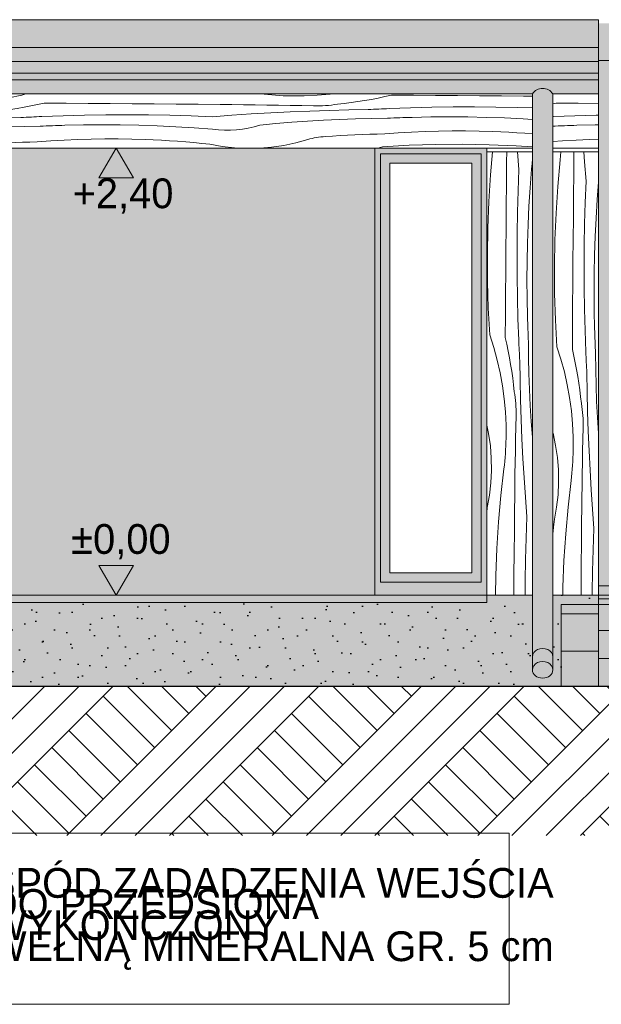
# Model space of a CAD drawing. Extents: x -366324 to -207045, y 68808 to 138616.
# Tile 162 of 170: x -224834 to -221712, y 124742 to 130028. Entities that reach past the tile are written whole.
import ezdxf

# ---------------------------------------------------------------- set-up
doc = ezdxf.new("R2010")
doc.units = 0
doc.header["$MEASUREMENT"] = 0
doc.linetypes.add('Dashed', pattern=[564.444447, 282.222223, -282.222223])
for name, color, linetype, lineweight in [('A-Opisy_Nr_Pióra__21', 7, 'Continuous', 9), ('Arch kolorystyka_Nr_Pióra__1', 7, 'Continuous', 25), ('Arch kolorystyka_Nr_Pióra__41', 7, 'Continuous', 15), ('Arch okna_Nr_Pióra__21', 7, 'Continuous', 9), ('Arch rynny_Nr_Pióra__21', 7, 'Continuous', 9), ('Arch schody_Nr_Pióra__21', 7, 'Continuous', 9), ('Arch wymiary_Nr_Pióra__19', 255, 'Continuous', 13), ('Arch wymiary_Nr_Pióra__21', 7, 'Continuous', 9), ('Arch ściany zewnętrzne_Nr_Pióra__21', 7, 'Continuous', 9), ('INWENT TEREN_Nr_Pióra__1', 7, 'Continuous', 25)]:
    doc.layers.add(name, color=color, linetype=linetype, lineweight=lineweight)
for name, color, linetype, lineweight, true_color in [('Arch kolorystyka_Nr_Pióra__2', 7, 'Continuous', 13, 0x7f7f7f), ('Arch kolorystyka_Nr_Pióra__22', 7, 'Continuous', 9, 0x7f7f7f), ('Arch kolorystyka_Nr_Pióra__4', 7, 'Continuous', 9, 0x029e21), ('Arch kolorystyka_Nr_Pióra__61', 7, 'Continuous', 20, 0x4d4d4d), ('Arch kolorystyka_Nr_Pióra__81', 7, 'Continuous', 9, 0x5d5d5d), ('Arch rynny_Nr_Pióra__81', 7, 'Continuous', 9, 0x5d5d5d), ('Arch teren_Nr_Pióra__2', 7, 'Continuous', 13, 0x7f7f7f)]:
    doc.layers.add(name, color=color, linetype=linetype, lineweight=lineweight, true_color=true_color)
doc.layers.add('Arch wymiary', color=7, linetype='Continuous')
doc.styles.add('GENERATED_STYLE_1', font='txt')
doc.styles.add('GENERATED_STYLE_3', font='txt')

# ---------------------------------------------------------------- blocks, each defined once
blk = doc.blocks.new('*X142')
at = {"layer": 'Arch kolorystyka_Nr_Pióra__22', "linetype": 'Continuous'}
for p, q in [((-222306, 129196), (-222295.2, 129318.4)), ((-222220.1, 129265.5), (-222219.6, 129318.4)), ((-222154.2, 129224), (-222161.3, 129318.4)), ((-222221.2, 129147.5), (-222220.1, 129265.5)), ((-222086.7, 129225), (-222083.2, 129257)), ((-222083.2, 129257), (-222081.9, 129281)), ((-222158.6, 129109.6), (-222154.2, 129224)), ((-222094.1, 129126.1), (-222086.7, 129225)), ((-222315.2, 129052.8), (-222306, 129196)), ((-222222.2, 129029.5), (-222221.2, 129147.5)), ((-222161.7, 128995.2), (-222158.6, 129109.6)), ((-222100.2, 129027.2), (-222094.1, 129126.1)), ((-222321.1, 128909.5), (-222315.2, 129052.8)), ((-222223.1, 128911.4), (-222222.2, 129029.5)), ((-222163.6, 128880.7), (-222161.7, 128995.2)), ((-222104.9, 128928.1), (-222100.2, 129027.2)), ((-222323.6, 128766.1), (-222321.1, 128909.5)), ((-222224.1, 128793.4), (-222223.1, 128911.4)), ((-222108.2, 128829), (-222104.9, 128928.1)), ((-222164.3, 128766.3), (-222163.6, 128880.7)), ((-222225, 128675.4), (-222224.1, 128793.4)), ((-222110.2, 128729.9), (-222108.2, 128829)), ((-222322.7, 128622.6), (-222323.6, 128766.1)), ((-222163.8, 128651.8), (-222164.3, 128766.3)), ((-222110.8, 128630.8), (-222110.2, 128729.9)), ((-222225.8, 128557.3), (-222225, 128675.4)), ((-222318.5, 128479.2), (-222322.7, 128622.6)), ((-222162, 128537.3), (-222163.8, 128651.8)), ((-222110.1, 128531.7), (-222110.8, 128630.8)), ((-222226.6, 128439.3), (-222225.8, 128557.3)), ((-222159.1, 128422.9), (-222162, 128537.3)), ((-222108.1, 128432.5), (-222110.1, 128531.7)), ((-222310.8, 128336), (-222318.5, 128479.2)), ((-222227.4, 128321.3), (-222226.6, 128439.3)), ((-222155, 128308.5), (-222159.1, 128422.9)), ((-222107.6, 128415.9), (-222108.1, 128432.5)), ((-222107.1, 128399.2), (-222107.6, 128415.9)), ((-222106.5, 128382.6), (-222107.1, 128399.2)), ((-222105.9, 128365.9), (-222106.5, 128382.6)), ((-222105.3, 128349.3), (-222105.9, 128365.9)), ((-222310.8, 128336), (-222289.1, 128268.8)), ((-222227.4, 128321.3), (-222219.3, 128285.4)), ((-222154.4, 128294.5), (-222155, 128308.5)), ((-222104.6, 128332.7), (-222105.3, 128349.3)), ((-222103.9, 128316), (-222104.6, 128332.7)), ((-222103.2, 128299.4), (-222103.9, 128316)), ((-222289.1, 128268.8), (-222270.5, 128200.8)), ((-222219.3, 128285.4), (-222211.7, 128249.3)), ((-222153.8, 128280.5), (-222154.4, 128294.5)), ((-222153.1, 128266.4), (-222153.8, 128280.5)), ((-222152.5, 128252.4), (-222153.1, 128266.4)), ((-222151.8, 128238.4), (-222152.5, 128252.4)), ((-222102.2, 128213.6), (-222103.2, 128299.4)), ((-222270.5, 128200.8), (-222254.8, 128132)), ((-222211.7, 128249.3), (-222204.8, 128213.2)), ((-222204.8, 128213.2), (-222198.4, 128176.9)), ((-222151.2, 128224.4), (-222151.8, 128238.4)), ((-222150.5, 128210.4), (-222151.2, 128224.4)), ((-222149.7, 128196.3), (-222150.5, 128210.4)), ((-222100.1, 128127.9), (-222102.2, 128213.6)), ((-222198.4, 128176.9), (-222192.6, 128140.6)), ((-222148, 128091.6), (-222149.7, 128196.3)), ((-222254.8, 128132), (-222242.2, 128062.6)), ((-222192.6, 128140.6), (-222187.5, 128104.1)), ((-222187.5, 128104.1), (-222182.9, 128067.6)), ((-222097.1, 128042.2), (-222100.1, 128127.9)), ((-222242.2, 128062.6), (-222232.7, 127992.6)), ((-222182.9, 128067.6), (-222178.9, 128031)), ((-222145.4, 127986.9), (-222148, 128091.6)), ((-222093, 127956.6), (-222097.1, 128042.2)), ((-222232.7, 127992.6), (-222226.3, 127922.4)), ((-222176.4, 128015.1), (-222178.9, 128031)), ((-222174.3, 127999.1), (-222176.4, 128015.1)), ((-222172.6, 127983), (-222174.3, 127999.1)), ((-222171.2, 127966.9), (-222172.6, 127983)), ((-222170.3, 127950.8), (-222171.2, 127966.9)), ((-222169.7, 127934.7), (-222170.3, 127950.8)), ((-222169.5, 127918.6), (-222169.7, 127934.7)), ((-222141.9, 127882.2), (-222145.4, 127986.9)), ((-222087.9, 127871), (-222093, 127956.6)), ((-222226.3, 127922.4), (-222223.1, 127851.9)), ((-222171, 127839.7), (-222169.6, 127902.4)), ((-222169.6, 127902.4), (-222169.5, 127918.6)), ((-222137.6, 127777.6), (-222141.9, 127882.2)), ((-222317.2, 127806.5), (-222326.9, 127851.8)), ((-222223.1, 127851.9), (-222222.9, 127781.3)), ((-222172.2, 127777.1), (-222171, 127839.7)), ((-222081.9, 127786.2), (-222087.9, 127871)), ((-222307.5, 127740.7), (-222317.2, 127806.5)), ((-222223.5, 127760.7), (-222222.9, 127781.3)), ((-222173.3, 127714.4), (-222172.2, 127777.1)), ((-222132.4, 127673), (-222137.6, 127777.6)), ((-222302.2, 127674.3), (-222307.5, 127740.7)), ((-222225.3, 127719.5), (-222224.3, 127740.1)), ((-222224.3, 127740.1), (-222223.5, 127760.7)), ((-222301.2, 127607.8), (-222302.2, 127674.3)), ((-222230.2, 127657.9), (-222228.3, 127678.4)), ((-222228.3, 127678.4), (-222226.7, 127699)), ((-222226.7, 127699), (-222225.3, 127719.5)), ((-222174.4, 127651.7), (-222173.3, 127714.4)), ((-222126.3, 127568.4), (-222132.4, 127673)), ((-222250.7, 127474.4), (-222234.7, 127616.9)), ((-222234.7, 127616.9), (-222232.3, 127637.4)), ((-222232.3, 127637.4), (-222230.2, 127657.9)), ((-222175.3, 127589), (-222174.4, 127651.7)), ((-222304.5, 127541.4), (-222301.2, 127607.8)), ((-222176.1, 127526.4), (-222175.3, 127589)), ((-222119.4, 127463.9), (-222126.3, 127568.4)), ((-222312.1, 127475.3), (-222304.5, 127541.4)), ((-222176.8, 127463.7), (-222176.1, 127526.4)), ((-222324, 127409.8), (-222312.1, 127475.3)), ((-222263.3, 127331.5), (-222250.7, 127474.4)), ((-222177.5, 127401), (-222176.8, 127463.7)), ((-222111.6, 127359.5), (-222119.4, 127463.9)), ((-222326.9, 127382.2), (-222324, 127409.8)), ((-222178.5, 127283), (-222177.5, 127401)), ((-222115.9, 127245.1), (-222111.6, 127359.5)), ((-222272.6, 127188.3), (-222263.3, 127331.5)), ((-222179.5, 127164.9), (-222178.5, 127283)), ((-222119, 127130.7), (-222115.9, 127245.1)), ((-222278.5, 127045), (-222272.6, 127188.3)), ((-222180.5, 127046.9), (-222179.5, 127164.9)), ((-222120.9, 127016.2), (-222119, 127130.7)), ((-222280.3, 126938.4), (-222278.5, 127045)), ((-222181.4, 126938.4), (-222180.5, 127046.9)), ((-222121.4, 126938.4), (-222120.9, 127016.2))]:
    blk.add_line(p, q, dxfattribs=at)
blk = doc.blocks.new('Wypełnienie_71')
at = {"layer": 'Arch kolorystyka_Nr_Pióra__22', "linetype": 'Dashed'}
blk.add_blockref('*X142', (0, 0), dxfattribs=at)
blk = doc.blocks.new('*X144')
at = {"layer": 'Arch kolorystyka_Nr_Pióra__22', "linetype": 'Continuous'}
for p, q in [((-221933.2, 129275.4), (-221928.3, 129318.4)), ((-221859.3, 129264.7), (-221858.6, 129318.4)), ((-221801.8, 129264.9), (-221805.3, 129318.4)), ((-221945.8, 129132.5), (-221933.2, 129275.4)), ((-221859.9, 129202), (-221859.3, 129264.7)), ((-221794, 129160.5), (-221801.8, 129264.9)), ((-221861, 129084), (-221859.9, 129202)), ((-221798.4, 129046.1), (-221794, 129160.5)), ((-221733.9, 129062.6), (-221726.9, 129156.7)), ((-221955, 128989.3), (-221945.8, 129132.5)), ((-221862, 128966), (-221861, 129084)), ((-221801.5, 128931.7), (-221798.4, 129046.1)), ((-221740, 128963.6), (-221733.9, 129062.6)), ((-221960.9, 128846), (-221955, 128989.3)), ((-221862.9, 128847.9), (-221862, 128966)), ((-221744.6, 128864.6), (-221740, 128963.6)), ((-221803.4, 128817.2), (-221801.5, 128931.7)), ((-221963.4, 128702.6), (-221960.9, 128846)), ((-221863.9, 128729.9), (-221862.9, 128847.9)), ((-221748, 128765.5), (-221744.6, 128864.6)), ((-221804.1, 128702.7), (-221803.4, 128817.2)), ((-221864.8, 128611.9), (-221863.9, 128729.9)), ((-221750, 128666.4), (-221748, 128765.5)), ((-221962.5, 128559.1), (-221963.4, 128702.6)), ((-221803.6, 128588.3), (-221804.1, 128702.7)), ((-221750.6, 128567.3), (-221750, 128666.4)), ((-221865.6, 128493.8), (-221864.8, 128611.9)), ((-221801.8, 128473.8), (-221803.6, 128588.3)), ((-221958.3, 128415.7), (-221962.5, 128559.1)), ((-221749.9, 128468.1), (-221750.6, 128567.3)), ((-221866.4, 128375.8), (-221865.6, 128493.8)), ((-221798.9, 128359.4), (-221801.8, 128473.8)), ((-221747.9, 128369), (-221749.9, 128468.1)), ((-221950.6, 128272.5), (-221958.3, 128415.7)), ((-221867.2, 128257.8), (-221866.4, 128375.8)), ((-221794.8, 128245), (-221798.9, 128359.4)), ((-221747.4, 128352.4), (-221747.9, 128369)), ((-221746.9, 128335.7), (-221747.4, 128352.4)), ((-221746.3, 128319.1), (-221746.9, 128335.7)), ((-221745.7, 128302.4), (-221746.3, 128319.1)), ((-221950.6, 128272.5), (-221928.9, 128205.3)), ((-221867.2, 128257.8), (-221859.1, 128221.9)), ((-221745.1, 128285.8), (-221745.7, 128302.4)), ((-221744.4, 128269.1), (-221745.1, 128285.8)), ((-221743.7, 128252.5), (-221744.4, 128269.1)), ((-221743, 128235.9), (-221743.7, 128252.5)), ((-221928.9, 128205.3), (-221910.3, 128137.3)), ((-221859.1, 128221.9), (-221851.5, 128185.8)), ((-221794.2, 128231), (-221794.8, 128245)), ((-221793.6, 128216.9), (-221794.2, 128231)), ((-221792.9, 128202.9), (-221793.6, 128216.9)), ((-221792.3, 128188.9), (-221792.9, 128202.9)), ((-221742, 128150.1), (-221743, 128235.9)), ((-221851.5, 128185.8), (-221844.6, 128149.7)), ((-221844.6, 128149.7), (-221838.2, 128113.4)), ((-221791.6, 128174.9), (-221792.3, 128188.9)), ((-221790.9, 128160.9), (-221791.6, 128174.9)), ((-221790.2, 128146.8), (-221790.9, 128160.9)), ((-221789.5, 128132.8), (-221790.2, 128146.8)), ((-221739.9, 128064.4), (-221742, 128150.1)), ((-221910.3, 128137.3), (-221894.6, 128068.5)), ((-221838.2, 128113.4), (-221832.4, 128077.1)), ((-221787.8, 128028.1), (-221789.5, 128132.8)), ((-221894.6, 128068.5), (-221882, 127999)), ((-221832.4, 128077.1), (-221827.2, 128040.6)), ((-221827.2, 128040.6), (-221822.7, 128004.1)), ((-221736.9, 127978.7), (-221739.9, 128064.4)), ((-221882, 127999), (-221872.5, 127929.1)), ((-221822.7, 128004.1), (-221818.7, 127967.5)), ((-221785.2, 127923.4), (-221787.8, 128028.1)), ((-221816.2, 127951.6), (-221818.7, 127967.5)), ((-221814.1, 127935.6), (-221816.2, 127951.6)), ((-221812.4, 127919.5), (-221814.1, 127935.6)), ((-221732.8, 127893.1), (-221736.9, 127978.7)), ((-221872.5, 127929.1), (-221866.1, 127858.9)), ((-221811, 127903.4), (-221812.4, 127919.5)), ((-221810.1, 127887.3), (-221811, 127903.4)), ((-221809.5, 127871.2), (-221810.1, 127887.3)), ((-221781.7, 127818.7), (-221785.2, 127923.4)), ((-221727.7, 127807.5), (-221732.8, 127893.1)), ((-221866.1, 127858.9), (-221862.9, 127788.4)), ((-221810.8, 127776.2), (-221809.4, 127838.9)), ((-221809.3, 127855), (-221809.5, 127871.2)), ((-221809.4, 127838.9), (-221809.3, 127855)), ((-221970.9, 127808.1), (-221971.9, 127811.5)), ((-221957, 127743), (-221970.9, 127808.1)), ((-221862.9, 127788.4), (-221862.7, 127717.8)), ((-221812, 127713.6), (-221810.8, 127776.2)), ((-221777.4, 127714.1), (-221781.7, 127818.7)), ((-221726.9, 127795.7), (-221727.7, 127807.5)), ((-221947.3, 127677.2), (-221957, 127743)), ((-221942, 127610.8), (-221947.3, 127677.2)), ((-221865.1, 127656), (-221864.1, 127676.6)), ((-221864.1, 127676.6), (-221863.3, 127697.2)), ((-221863.3, 127697.2), (-221862.7, 127717.8)), ((-221813.1, 127650.9), (-221812, 127713.6)), ((-221772.2, 127609.5), (-221777.4, 127714.1)), ((-221868.1, 127614.9), (-221866.5, 127635.5)), ((-221866.5, 127635.5), (-221865.1, 127656)), ((-221814.2, 127588.2), (-221813.1, 127650.9)), ((-221941, 127544.3), (-221942, 127610.8)), ((-221874.5, 127553.4), (-221872.1, 127573.9)), ((-221872.1, 127573.9), (-221870, 127594.4)), ((-221870, 127594.4), (-221868.1, 127614.9)), ((-221815.1, 127525.5), (-221814.2, 127588.2)), ((-221766.1, 127504.9), (-221772.2, 127609.5)), ((-221944.3, 127477.8), (-221941, 127544.3)), ((-221890.5, 127410.8), (-221874.5, 127553.4)), ((-221815.9, 127462.8), (-221815.1, 127525.5)), ((-221951.9, 127411.7), (-221944.3, 127477.8)), ((-221816.6, 127400.2), (-221815.9, 127462.8)), ((-221759.2, 127400.4), (-221766.1, 127504.9)), ((-221963.8, 127346.3), (-221951.9, 127411.7)), ((-221903.1, 127267.9), (-221890.5, 127410.8)), ((-221817.3, 127337.5), (-221816.6, 127400.2)), ((-221751.4, 127296), (-221759.2, 127400.4)), ((-221971.9, 127266.4), (-221968.3, 127303)), ((-221968.3, 127303), (-221963.8, 127346.3)), ((-221818.3, 127219.5), (-221817.3, 127337.5)), ((-221912.4, 127124.8), (-221903.1, 127267.9)), ((-221755.7, 127181.6), (-221751.4, 127296)), ((-221819.3, 127101.4), (-221818.3, 127219.5)), ((-221758.8, 127067.1), (-221755.7, 127181.6)), ((-221918.3, 126981.5), (-221912.4, 127124.8)), ((-221820.3, 126983.4), (-221819.3, 127101.4)), ((-221760.7, 126952.7), (-221758.8, 127067.1)), ((-221820.7, 126938.4), (-221820.3, 126983.4)), ((-221919, 126938.4), (-221918.3, 126981.5)), ((-221760.8, 126938.4), (-221760.7, 126952.7))]:
    blk.add_line(p, q, dxfattribs=at)
blk = doc.blocks.new('Wypełnienie_72')
at = {"layer": 'Arch kolorystyka_Nr_Pióra__22', "linetype": 'Dashed'}
blk.add_blockref('*X144', (0, 0), dxfattribs=at)
blk = doc.blocks.new('*X146')
at = {"layer": 'Arch kolorystyka_Nr_Pióra__22', "linetype": 'Continuous'}
for p, q in [((-227147.5, 129618.2), (-227081.6, 129627.9)), ((-227081.6, 129627.9), (-227073.2, 129629.7)), ((-226552.2, 129621.5), (-226408.9, 129629.1)), ((-226408.9, 129629.1), (-226390.9, 129629.7)), ((-225926.9, 129629.7), (-225835.3, 129625.9)), ((-225835.3, 129625.9), (-225692.1, 129616.7)), ((-224801.3, 129629.7), (-224822.8, 129623.8)), ((-223533.6, 129629.7), (-223521.7, 129628.3)), ((-223521.7, 129628.3), (-223501.2, 129626.1)), ((-223501.2, 129626.1), (-223480.6, 129624.2)), ((-223166.4, 129628.7), (-223236.7, 129622.3)), ((-223159.1, 129629.7), (-223166.4, 129628.7)), ((-227356.9, 129616.3), (-227346.8, 129615.1)), ((-227346.8, 129615.1), (-227280.3, 129611.8)), ((-227280.3, 129611.8), (-227213.8, 129612.9)), ((-227213.8, 129612.9), (-227147.5, 129618.2)), ((-226687.3, 129581.1), (-226756.1, 129565.5)), ((-226619.3, 129599.8), (-226687.3, 129581.1)), ((-226552.2, 129621.5), (-226619.3, 129599.8)), ((-225692.1, 129616.7), (-225549.2, 129604)), ((-225549.2, 129604), (-225406.7, 129588)), ((-225406.7, 129588), (-225386.2, 129585.6)), ((-225386.2, 129585.6), (-225365.7, 129583.5)), ((-225365.7, 129583.5), (-225345.2, 129581.6)), ((-225345.2, 129581.6), (-225324.6, 129580)), ((-225324.6, 129580), (-225304.1, 129578.7)), ((-225304.1, 129578.7), (-225283.5, 129577.6)), ((-225283.5, 129577.6), (-225262.9, 129576.8)), ((-225262.9, 129576.8), (-225242.3, 129576.2)), ((-225171.7, 129576.4), (-225242.3, 129576.2)), ((-225101.2, 129579.6), (-225171.7, 129576.4)), ((-225031, 129586), (-225101.2, 129579.6)), ((-224961, 129595.5), (-225031, 129586)), ((-224891.6, 129608.1), (-224961, 129595.5)), ((-224822.8, 129623.8), (-224891.6, 129608.1)), ((-224702.3, 129580.7), (-224738.2, 129572.6)), ((-224702.3, 129580.7), (-224584.3, 129579.9)), ((-224584.3, 129579.9), (-224466.3, 129579.1)), ((-224466.3, 129579.1), (-224348.2, 129578.3)), ((-224348.2, 129578.3), (-224230.2, 129577.4)), ((-224230.2, 129577.4), (-224112.2, 129576.5)), ((-224112.2, 129576.5), (-223994.1, 129575.5)), ((-223994.1, 129575.5), (-223876.1, 129574.5)), ((-223876.1, 129574.5), (-223758.1, 129573.4)), ((-223758.1, 129573.4), (-223695.4, 129572.8)), ((-223480.6, 129624.2), (-223460.1, 129622.6)), ((-223460.1, 129622.6), (-223439.5, 129621.3)), ((-223439.5, 129621.3), (-223418.9, 129620.2)), ((-223418.9, 129620.2), (-223398.3, 129619.4)), ((-223398.3, 129619.4), (-223377.7, 129618.9)), ((-223307.2, 129619), (-223377.7, 129618.9)), ((-223236.7, 129622.3), (-223307.2, 129619)), ((-223144, 129572.4), (-223128.1, 129574.8)), ((-223091.5, 129578.8), (-223128.1, 129574.8)), ((-223054.9, 129583.4), (-223091.5, 129578.8)), ((-223018.5, 129588.6), (-223054.9, 129583.4)), ((-222982.1, 129594.3), (-223018.5, 129588.6)), ((-222945.9, 129600.7), (-222982.1, 129594.3)), ((-222909.7, 129607.7), (-222945.9, 129600.7)), ((-222873.7, 129615.2), (-222909.7, 129607.7)), ((-222837.8, 129623.3), (-222873.7, 129615.2)), ((-222837.8, 129623.3), (-222719.8, 129622.6)), ((-222719.8, 129622.6), (-222601.7, 129621.8)), ((-222601.7, 129621.8), (-222483.7, 129620.9)), ((-222483.7, 129620.9), (-222365.7, 129620)), ((-222365.7, 129620), (-222247.6, 129619.1)), ((-222247.6, 129619.1), (-222129.6, 129618.1)), ((-222129.6, 129618.1), (-222081.9, 129617.7)), ((-227356.9, 129555), (-227271.2, 129545.4)), ((-227271.2, 129545.4), (-227250.7, 129543)), ((-227250.7, 129543), (-227230.2, 129540.8)), ((-227230.2, 129540.8), (-227209.7, 129539)), ((-227209.7, 129539), (-227189.2, 129537.4)), ((-227189.2, 129537.4), (-227168.6, 129536)), ((-227168.6, 129536), (-227148, 129534.9)), ((-227148, 129534.9), (-227127.4, 129534.1)), ((-227127.4, 129534.1), (-227106.8, 129533.6)), ((-227036.2, 129533.7), (-227106.8, 129533.6)), ((-226965.8, 129537), (-227036.2, 129533.7)), ((-226895.5, 129543.4), (-226965.8, 129537)), ((-226825.6, 129552.9), (-226895.5, 129543.4)), ((-226756.1, 129565.5), (-226825.6, 129552.9)), ((-226638.8, 129522.4), (-226674.9, 129515.4)), ((-226602.8, 129529.9), (-226638.8, 129522.4)), ((-226566.9, 129538.1), (-226602.8, 129529.9)), ((-226566.9, 129538.1), (-226448.8, 129537.3)), ((-226448.8, 129537.3), (-226330.8, 129536.5)), ((-226330.8, 129536.5), (-226212.8, 129535.6)), ((-226212.8, 129535.6), (-226094.7, 129534.8)), ((-226094.7, 129534.8), (-225976.7, 129533.8)), ((-225976.7, 129533.8), (-225858.7, 129532.8)), ((-225858.7, 129532.8), (-225740.6, 129531.8)), ((-225740.6, 129531.8), (-225622.6, 129530.8)), ((-225622.6, 129530.8), (-225559.9, 129530.1)), ((-225559.9, 129530.1), (-225497.2, 129529.4)), ((-225497.2, 129529.4), (-225434.6, 129528.6)), ((-225434.6, 129528.6), (-225371.9, 129527.7)), ((-225371.9, 129527.7), (-225309.2, 129526.6)), ((-225309.2, 129526.6), (-225246.5, 129525.5)), ((-225246.5, 129525.5), (-225183.9, 129524.3)), ((-225183.9, 129524.3), (-225121.2, 129522.9)), ((-225121.2, 129522.9), (-225105.1, 129522.8)), ((-225105.1, 129522.8), (-225088.9, 129523)), ((-225088.9, 129523), (-225072.8, 129523.6)), ((-225072.8, 129523.6), (-225056.7, 129524.6)), ((-225056.7, 129524.6), (-225040.6, 129525.9)), ((-225040.6, 129525.9), (-225024.5, 129527.6)), ((-225024.5, 129527.6), (-225008.5, 129529.7)), ((-225008.5, 129529.7), (-224992.6, 129532.2)), ((-224956, 129536.2), (-224992.6, 129532.2)), ((-224919.5, 129540.8), (-224956, 129536.2)), ((-224883, 129545.9), (-224919.5, 129540.8)), ((-224846.7, 129551.7), (-224883, 129545.9)), ((-224810.4, 129558.1), (-224846.7, 129551.7)), ((-224774.3, 129565), (-224810.4, 129558.1)), ((-224738.2, 129572.6), (-224774.3, 129565)), ((-223695.4, 129572.8), (-223632.7, 129572.1)), ((-223695.2, 129515.3), (-223590.7, 129522.2)), ((-223632.7, 129572.1), (-223570, 129571.2)), ((-223590.7, 129522.2), (-223486.1, 129528.3)), ((-223570, 129571.2), (-223507.4, 129570.3)), ((-223507.4, 129570.3), (-223444.7, 129569.3)), ((-223486.1, 129528.3), (-223381.5, 129533.5)), ((-223444.7, 129569.3), (-223382, 129568.1)), ((-223382, 129568.1), (-223319.3, 129566.9)), ((-223381.5, 129533.5), (-223276.8, 129537.8)), ((-223319.3, 129566.9), (-223256.7, 129565.6)), ((-223276.8, 129537.8), (-223172.2, 129541.3)), ((-223256.7, 129565.6), (-223240.5, 129565.4)), ((-223240.5, 129565.4), (-223224.4, 129565.6)), ((-223224.4, 129565.6), (-223208.3, 129566.2)), ((-223208.3, 129566.2), (-223192.1, 129567.2)), ((-223192.1, 129567.2), (-223176.1, 129568.5)), ((-223176.1, 129568.5), (-223160, 129570.3)), ((-223172.2, 129541.3), (-223067.5, 129543.9)), ((-223160, 129570.3), (-223144, 129572.4)), ((-223067.5, 129543.9), (-222962.7, 129545.7)), ((-222962.7, 129545.7), (-222948.7, 129546.4)), ((-222948.7, 129546.4), (-222934.7, 129547.1)), ((-222934.7, 129547.1), (-222920.7, 129547.8)), ((-222920.7, 129547.8), (-222906.7, 129548.4)), ((-222906.7, 129548.4), (-222892.6, 129549.1)), ((-222892.6, 129549.1), (-222878.6, 129549.7)), ((-222878.6, 129549.7), (-222864.6, 129550.3)), ((-222864.6, 129550.3), (-222850.6, 129550.9)), ((-222850.6, 129550.9), (-222736.2, 129555.1)), ((-222736.2, 129555.1), (-222621.7, 129558)), ((-222621.7, 129558), (-222507.3, 129559.7)), ((-222507.3, 129559.7), (-222392.8, 129560.2)), ((-222392.8, 129560.2), (-222278.3, 129559.5)), ((-222278.3, 129559.5), (-222163.9, 129557.6)), ((-222163.9, 129557.6), (-222081.9, 129555.4)), ((-227356.9, 129486.7), (-227299.1, 129486)), ((-227299.1, 129486), (-227236.4, 129485)), ((-227236.4, 129485), (-227173.7, 129484)), ((-227173.7, 129484), (-227111.1, 129482.9)), ((-227111.1, 129482.9), (-227048.4, 129481.6)), ((-227048.4, 129481.6), (-226985.7, 129480.3)), ((-226985.7, 129480.3), (-226969.6, 129480.1)), ((-226969.6, 129480.1), (-226953.4, 129480.4)), ((-226953.4, 129480.4), (-226937.3, 129480.9)), ((-226937.3, 129480.9), (-226921.2, 129481.9)), ((-226921.2, 129481.9), (-226905.1, 129483.3)), ((-226905.1, 129483.3), (-226889.1, 129485)), ((-226889.1, 129485), (-226873.1, 129487.1)), ((-226873.1, 129487.1), (-226857.1, 129489.6)), ((-226820.5, 129493.5), (-226857.1, 129489.6)), ((-226784, 129498.1), (-226820.5, 129493.5)), ((-226747.5, 129503.3), (-226784, 129498.1)), ((-226711.2, 129509.1), (-226747.5, 129503.3)), ((-226674.9, 129515.4), (-226711.2, 129509.1)), ((-226579.6, 129465.6), (-226465.2, 129469.8)), ((-226465.2, 129469.8), (-226350.8, 129472.7)), ((-226350.8, 129472.7), (-226236.3, 129474.4)), ((-226236.3, 129474.4), (-226121.9, 129474.9)), ((-226121.9, 129474.9), (-226007.4, 129474.3)), ((-226007.4, 129474.3), (-225893, 129472.3)), ((-225893, 129472.3), (-225778.5, 129469.2)), ((-225778.5, 129469.2), (-225664.1, 129464.9)), ((-225664.1, 129464.9), (-225559.7, 129472.7)), ((-225559.7, 129472.7), (-225455.2, 129479.6)), ((-225455.2, 129479.6), (-225350.6, 129485.7)), ((-225350.6, 129485.7), (-225246, 129490.9)), ((-225246, 129490.9), (-225141.4, 129495.2)), ((-225141.4, 129495.2), (-225036.7, 129498.7)), ((-225036.7, 129498.7), (-224932, 129501.3)), ((-224932, 129501.3), (-224827.3, 129503)), ((-224827.3, 129503), (-224813.3, 129503.8)), ((-224813.3, 129503.8), (-224799.2, 129504.5)), ((-224799.2, 129504.5), (-224785.2, 129505.1)), ((-224785.2, 129505.1), (-224771.2, 129505.8)), ((-224771.2, 129505.8), (-224757.2, 129506.4)), ((-224757.2, 129506.4), (-224743.1, 129507.1)), ((-224743.1, 129507.1), (-224729.1, 129507.7)), ((-224729.1, 129507.7), (-224715.1, 129508.3)), ((-224715.1, 129508.3), (-224600.7, 129512.4)), ((-224600.7, 129512.4), (-224486.3, 129515.4)), ((-224486.3, 129515.4), (-224371.8, 129517.1)), ((-224371.8, 129517.1), (-224257.3, 129517.6)), ((-224257.3, 129517.6), (-224142.9, 129516.9)), ((-224142.9, 129516.9), (-224028.4, 129515)), ((-224028.4, 129515), (-223914, 129511.9)), ((-223914, 129511.9), (-223799.6, 129507.5)), ((-223799.6, 129507.5), (-223695.2, 129515.3)), ((-223544.4, 129462.5), (-223459, 129470.7)), ((-223459, 129470.7), (-223373.6, 129477.8)), ((-223373.6, 129477.8), (-223288.1, 129483.9)), ((-223288.1, 129483.9), (-223202.5, 129488.9)), ((-223202.5, 129488.9), (-223116.8, 129493)), ((-223116.8, 129493), (-223031.2, 129496.1)), ((-223031.2, 129496.1), (-222945.4, 129498.1)), ((-222945.4, 129498.1), (-222859.7, 129499.1)), ((-222859.7, 129499.1), (-222843.1, 129499.9)), ((-222843.1, 129499.9), (-222826.4, 129500.6)), ((-222826.4, 129500.6), (-222809.8, 129501.3)), ((-222809.8, 129501.3), (-222793.1, 129501.9)), ((-222793.1, 129501.9), (-222776.5, 129502.5)), ((-222776.5, 129502.5), (-222759.8, 129503)), ((-222759.8, 129503), (-222743.2, 129503.5)), ((-222743.2, 129503.5), (-222726.5, 129504)), ((-222726.5, 129504), (-222627.4, 129506.1)), ((-222627.4, 129506.1), (-222528.3, 129506.8)), ((-222528.3, 129506.8), (-222429.1, 129506.1)), ((-222429.1, 129506.1), (-222330, 129504.1)), ((-222330, 129504.1), (-222230.9, 129500.8)), ((-222230.9, 129500.8), (-222131.9, 129496.1)), ((-222131.9, 129496.1), (-222081.9, 129493)), ((-227356.9, 129434.5), (-227319.7, 129437)), ((-227319.7, 129437), (-227215.2, 129443)), ((-227215.2, 129443), (-227110.5, 129448.2)), ((-227110.5, 129448.2), (-227005.9, 129452.6)), ((-227005.9, 129452.6), (-226901.2, 129456)), ((-226901.2, 129456), (-226796.5, 129458.7)), ((-226796.5, 129458.7), (-226691.8, 129460.4)), ((-226691.8, 129460.4), (-226677.8, 129461.1)), ((-226677.8, 129461.1), (-226663.8, 129461.8)), ((-226663.8, 129461.8), (-226649.7, 129462.5)), ((-226649.7, 129462.5), (-226635.7, 129463.2)), ((-226635.7, 129463.2), (-226621.7, 129463.8)), ((-226621.7, 129463.8), (-226607.7, 129464.4)), ((-226607.7, 129464.4), (-226593.7, 129465.1)), ((-226593.7, 129465.1), (-226579.6, 129465.6)), ((-226588.8, 129413.9), (-226572.1, 129414.6)), ((-226572.1, 129414.6), (-226555.5, 129415.3)), ((-226555.5, 129415.3), (-226538.8, 129416)), ((-226538.8, 129416), (-226522.2, 129416.6)), ((-226522.2, 129416.6), (-226505.5, 129417.2)), ((-226505.5, 129417.2), (-226488.9, 129417.8)), ((-226488.9, 129417.8), (-226472.2, 129418.3)), ((-226472.2, 129418.3), (-226455.6, 129418.8)), ((-226455.6, 129418.8), (-226356.5, 129420.8)), ((-226356.5, 129420.8), (-226257.3, 129421.5)), ((-226257.3, 129421.5), (-226158.2, 129420.9)), ((-226158.2, 129420.9), (-226059.1, 129418.9)), ((-226059.1, 129418.9), (-225960, 129415.5)), ((-225960, 129415.5), (-225861, 129410.8)), ((-225439.8, 129410.8), (-225408.9, 129419.9)), ((-225408.9, 129419.9), (-225323.6, 129428)), ((-225323.6, 129428), (-225238.1, 129435.1)), ((-225238.1, 129435.1), (-225152.6, 129441.2)), ((-225152.6, 129441.2), (-225067, 129446.3)), ((-225067, 129446.3), (-224981.4, 129450.4)), ((-224981.4, 129450.4), (-224895.7, 129453.4)), ((-224895.7, 129453.4), (-224810, 129455.5)), ((-224810, 129455.5), (-224724.2, 129456.5)), ((-224724.2, 129456.5), (-224707.6, 129457.2)), ((-224707.6, 129457.2), (-224690.9, 129458)), ((-224690.9, 129458), (-224674.3, 129458.6)), ((-224674.3, 129458.6), (-224657.7, 129459.3)), ((-224657.7, 129459.3), (-224641, 129459.8)), ((-224641, 129459.8), (-224624.4, 129460.4)), ((-224624.4, 129460.4), (-224607.7, 129460.9)), ((-224607.7, 129460.9), (-224591.1, 129461.4)), ((-224591.1, 129461.4), (-224491.9, 129463.4)), ((-224491.9, 129463.4), (-224392.8, 129464.1)), ((-224392.8, 129464.1), (-224293.7, 129463.5)), ((-224293.7, 129463.5), (-224194.6, 129461.5)), ((-224194.6, 129461.5), (-224095.5, 129458.2)), ((-224095.5, 129458.2), (-223996.4, 129453.5)), ((-223996.4, 129453.5), (-223897.5, 129447.4)), ((-223897.5, 129447.4), (-223798.6, 129440)), ((-223798.6, 129440), (-223766.7, 129436.5)), ((-223766.7, 129436.5), (-223734.5, 129434.7)), ((-223734.5, 129434.7), (-223702.3, 129434.8)), ((-223702.3, 129434.8), (-223670.2, 129436.8)), ((-223670.2, 129436.8), (-223638.3, 129440.5)), ((-223638.3, 129440.5), (-223606.6, 129446.1)), ((-223606.6, 129446.1), (-223575.2, 129453.4)), ((-223575.2, 129453.4), (-223544.4, 129462.5)), ((-222914.5, 129414.2), (-222874.5, 129415)), ((-222874.5, 129415), (-222802.3, 129420.5)), ((-222802.3, 129420.5), (-222730, 129424.8)), ((-222730, 129424.8), (-222657.6, 129428.1)), ((-222657.6, 129428.1), (-222585.2, 129430.2)), ((-222585.2, 129430.2), (-222512.8, 129431.3)), ((-222512.8, 129431.3), (-222440.3, 129431.3)), ((-222440.3, 129431.3), (-222367.9, 129430.2)), ((-222367.9, 129430.2), (-222295.5, 129428)), ((-222295.5, 129428), (-222252, 129426.2)), ((-222252, 129426.2), (-222208.5, 129423.9)), ((-222208.5, 129423.9), (-222165.1, 129421.3)), ((-222165.1, 129421.3), (-222121.6, 129418.3)), ((-222121.6, 129418.3), (-222081.9, 129415.2)), ((-227335.6, 129360.8), (-227304.3, 129368.2)), ((-227304.3, 129368.2), (-227273.5, 129377.3)), ((-227273.5, 129377.3), (-227188.1, 129385.4)), ((-227188.1, 129385.4), (-227102.7, 129392.5)), ((-227102.7, 129392.5), (-227017.1, 129398.6)), ((-227017.1, 129398.6), (-226931.5, 129403.7)), ((-226931.5, 129403.7), (-226845.9, 129407.7)), ((-226845.9, 129407.7), (-226760.2, 129410.8)), ((-226760.2, 129410.8), (-226674.5, 129412.8)), ((-226674.5, 129412.8), (-226588.8, 129413.9)), ((-225861, 129410.8), (-225762, 129404.8)), ((-225762, 129404.8), (-225663.2, 129397.4)), ((-225663.2, 129397.4), (-225631.2, 129393.8)), ((-225631.2, 129393.8), (-225599.1, 129392.1)), ((-225599.1, 129392.1), (-225566.9, 129392.2)), ((-225566.9, 129392.2), (-225534.8, 129394.1)), ((-225534.8, 129394.1), (-225502.8, 129397.9)), ((-225502.8, 129397.9), (-225471.1, 129403.4)), ((-225471.1, 129403.4), (-225439.8, 129410.8)), ((-225018.5, 129360.9), (-224978.6, 129363.4)), ((-224978.6, 129363.4), (-224938.7, 129365.6)), ((-224938.7, 129365.6), (-224898.8, 129367.5)), ((-224898.8, 129367.5), (-224858.9, 129369.2)), ((-224858.9, 129369.2), (-224819, 129370.5)), ((-224819, 129370.5), (-224779, 129371.6)), ((-224779, 129371.6), (-224739.1, 129372.4)), ((-224739.1, 129372.4), (-224666.8, 129377.8)), ((-224666.8, 129377.8), (-224594.5, 129382.2)), ((-224594.5, 129382.2), (-224522.1, 129385.4)), ((-224522.1, 129385.4), (-224449.7, 129387.6)), ((-224449.7, 129387.6), (-224377.3, 129388.7)), ((-224377.3, 129388.7), (-224304.8, 129388.7)), ((-224304.8, 129388.7), (-224232.4, 129387.6)), ((-224232.4, 129387.6), (-224160, 129385.4)), ((-224160, 129385.4), (-224116.5, 129383.5)), ((-224116.5, 129383.5), (-224073, 129381.3)), ((-224073, 129381.3), (-224029.6, 129378.7)), ((-224029.6, 129378.7), (-223986.2, 129375.7)), ((-223986.2, 129375.7), (-223942.8, 129372.3)), ((-223942.8, 129372.3), (-223899.4, 129368.5)), ((-223899.4, 129368.5), (-223856.1, 129364.3)), ((-223856.1, 129364.3), (-223812.8, 129359.7)), ((-223416.1, 129352.9), (-223351, 129366.8)), ((-223351, 129366.8), (-223287, 129385)), ((-223287, 129385), (-223275.6, 129388.3)), ((-223275.6, 129388.3), (-223264.2, 129391.3)), ((-223264.2, 129391.3), (-223252.6, 129393.9)), ((-223252.6, 129393.9), (-223241, 129396.1)), ((-223241, 129396.1), (-223229.3, 129397.9)), ((-223229.3, 129397.9), (-223217.5, 129399.2)), ((-223217.5, 129399.2), (-223205.7, 129400.2)), ((-223205.7, 129400.2), (-223193.8, 129400.7)), ((-223193.8, 129400.7), (-223154, 129403.5)), ((-223154, 129403.5), (-223114.1, 129406)), ((-223114.1, 129406), (-223074.2, 129408.2)), ((-223074.2, 129408.2), (-223034.3, 129410.1)), ((-223034.3, 129410.1), (-222994.4, 129411.8)), ((-222994.4, 129411.8), (-222954.4, 129413.2)), ((-222954.4, 129413.2), (-222914.5, 129414.2)), ((-227356.9, 129357.1), (-227335.6, 129360.8)), ((-226478.5, 129338.4), (-226459, 129339.5)), ((-226459, 129339.5), (-226386.7, 129342.8)), ((-226386.7, 129342.8), (-226314.3, 129345)), ((-226314.3, 129345), (-226241.8, 129346)), ((-226241.8, 129346), (-226169.4, 129346)), ((-226169.4, 129346), (-226096.9, 129344.9)), ((-226096.9, 129344.9), (-226024.5, 129342.7)), ((-226024.5, 129342.7), (-225981, 129340.9)), ((-225981, 129340.9), (-225937.6, 129338.7)), ((-225937.6, 129338.7), (-225932.4, 129338.4)), ((-225165.5, 129338.4), (-225151.5, 129342.3)), ((-225151.5, 129342.3), (-225140.2, 129345.7)), ((-225140.2, 129345.7), (-225128.7, 129348.7)), ((-225128.7, 129348.7), (-225117.1, 129351.3)), ((-225117.1, 129351.3), (-225105.5, 129353.5)), ((-225105.5, 129353.5), (-225093.8, 129355.3)), ((-225093.8, 129355.3), (-225082, 129356.6)), ((-225082, 129356.6), (-225070.2, 129357.6)), ((-225070.2, 129357.6), (-225058.4, 129358.1)), ((-225058.4, 129358.1), (-225018.5, 129360.9)), ((-223812.8, 129359.7), (-223747.3, 129347.8)), ((-223747.3, 129347.8), (-223681.2, 129340.2)), ((-223681.2, 129340.2), (-223644.3, 129338.4)), ((-223542.9, 129338.4), (-223481.9, 129343.3)), ((-223481.9, 129343.3), (-223416.1, 129352.9)), ((-222886.6, 129346.6), (-222912, 129338.4)), ((-222886.6, 129346.6), (-222743.4, 129354.2)), ((-222743.4, 129354.2), (-222600, 129358.5)), ((-222600, 129358.5), (-222456.5, 129359.3)), ((-222456.5, 129359.3), (-222313.1, 129356.9)), ((-222313.1, 129356.9), (-222169.7, 129351)), ((-222169.7, 129351), (-222081.9, 129345.3))]:
    blk.add_line(p, q, dxfattribs=at)
blk = doc.blocks.new('Wypełnienie_73')
at = {"layer": 'Arch kolorystyka_Nr_Pióra__22', "linetype": 'Dashed'}
blk.add_blockref('*X146', (0, 0), dxfattribs=at)
blk = doc.blocks.new('*X148')
at = {"layer": 'Arch kolorystyka_Nr_Pióra__22', "linetype": 'Continuous'}
for p, q in [((-221954.8, 129580.7), (-221971.9, 129576.8)), ((-221954.8, 129580.7), (-221836.8, 129579.9)), ((-221836.8, 129579.9), (-221726.9, 129579.2)), ((-221971.9, 129508.1), (-221967.6, 129508.3)), ((-221967.6, 129508.3), (-221853.2, 129512.4)), ((-221853.2, 129512.4), (-221738.8, 129515.4)), ((-221738.8, 129515.4), (-221726.9, 129515.5)), ((-221971.9, 129456.7), (-221960.1, 129457.2)), ((-221960.1, 129457.2), (-221943.4, 129458)), ((-221943.4, 129458), (-221926.8, 129458.6)), ((-221926.8, 129458.6), (-221910.2, 129459.3)), ((-221910.2, 129459.3), (-221893.5, 129459.8)), ((-221893.5, 129459.8), (-221876.9, 129460.4)), ((-221876.9, 129460.4), (-221860.2, 129460.9)), ((-221860.2, 129460.9), (-221843.6, 129461.4)), ((-221843.6, 129461.4), (-221744.4, 129463.4)), ((-221744.4, 129463.4), (-221726.9, 129463.6)), ((-221971.9, 129373.9), (-221919.3, 129377.8)), ((-221919.3, 129377.8), (-221847, 129382.2)), ((-221847, 129382.2), (-221774.6, 129385.4)), ((-221774.6, 129385.4), (-221726.9, 129386.9))]:
    blk.add_line(p, q, dxfattribs=at)
blk = doc.blocks.new('Wypełnienie_74')
at = {"layer": 'Arch kolorystyka_Nr_Pióra__22', "linetype": 'Dashed'}
blk.add_blockref('*X148', (0, 0), dxfattribs=at)
blk = doc.blocks.new('Wymiary_227', base_point=(-224316.5, 129338.4))
at = {"layer": 'Arch wymiary_Nr_Pióra__19', "linetype": 'Continuous'}
blk.add_hatch(color=256, dxfattribs=at).paths.add_polyline_path([(-224316.5, 129338.4), (-224409.3, 129178.4), (-224223.7, 129178.4)], flags=0)
for p, q in [((-224316.5, 129338.4), (-224409.3, 129178.4)), ((-224223.7, 129178.4), (-224316.5, 129338.4)), ((-224409.3, 129178.4), (-224223.7, 129178.4))]:
    blk.add_line(p, q, dxfattribs=at)
at = {"layer": 'Arch wymiary_Nr_Pióra__21', "linetype": 'Continuous'}
for q in [(-224436.5, 129338.4), (-224196.5, 129338.4)]:
    blk.add_line((-224316.5, 129338.4), q, dxfattribs=at)
at = {"layer": 'Arch wymiary_Nr_Pióra__19', "insert": (-224549.9, 128986.4), "char_height": 160, "attachment_point": 7, "style": 'GENERATED_STYLE_1'}
blk.add_mtext('{+2,40}', dxfattribs=at)
blk = doc.blocks.new('Wymiary_229', base_point=(-224316.5, 126938.4))
at = {"layer": 'Arch wymiary_Nr_Pióra__19', "linetype": 'Continuous'}
blk.add_hatch(color=256, dxfattribs=at).paths.add_polyline_path([(-224316.5, 126938.4), (-224409.3, 127098.4), (-224223.7, 127098.4)], flags=0)
for p, q in [((-224316.5, 126938.4), (-224409.3, 127098.4)), ((-224409.3, 127098.4), (-224223.7, 127098.4)), ((-224223.7, 127098.4), (-224316.5, 126938.4))]:
    blk.add_line(p, q, dxfattribs=at)
at = {"layer": 'Arch wymiary_Nr_Pióra__21', "linetype": 'Continuous'}
for q in [(-224436.5, 126938.4), (-224196.5, 126938.4)]:
    blk.add_line((-224316.5, 126938.4), q, dxfattribs=at)
at = {"layer": 'Arch wymiary_Nr_Pióra__19', "insert": (-224557.4, 127130.4), "char_height": 160, "attachment_point": 7, "style": 'GENERATED_STYLE_1'}
blk.add_mtext('{±0,00}', dxfattribs=at)

msp = doc.modelspace()

# ---------------------------------------------------------------- hatches: boundary and pattern name
at = {"layer": 'Arch kolorystyka_Nr_Pióra__1', "linetype": 'Continuous'}
h = msp.add_hatch(dxfattribs=at)
h.set_pattern_fill('Carpet', color=256, style=0, pattern_type=2)
h.set_pattern_definition([(45, (0, 300), (-95.459415, 95.459415), [0, -90, 0, -135]), (110, (300, 300), (126.858504, 46.17272), [0, -66, 0, -114])])
h.paths.add_polyline_path([(-224906.9, 126898.4), (-224906.9, 126738.4), (-224906.9, 126448.4), (-221926.9, 126448.4), (-221926.9, 126888.4), (-221791.9, 126888.4), (-221726.9, 126888.4), (-221726.9, 126938.4), (-221971.9, 126938.4), (-221971.9, 126537.6, -0.810981), (-222081.9, 126537.6), (-222081.9, 126738.4), (-222081.9, 126898.4), (-222081.9, 126938.4), (-222326.9, 126938.4), (-222326.9, 126898.4)], flags=0)
at = {"layer": 'Arch kolorystyka_Nr_Pióra__2', "linetype": 'Continuous'}
h = msp.add_hatch(color=256, dxfattribs=at)
h.paths.add_polyline_path([(-219446.9, 126988.4), (-221726.9, 126988.4), (-221726.9, 129808.4), (-219446.9, 129808.4)], flags=0)
h.paths.add_polyline_path([(-221646.9, 129108.4), (-220671.9, 129108.4), (-220671.9, 129728.4), (-221646.9, 129728.4)], flags=0)
h.paths.add_polyline_path([(-220501.9, 129108.4), (-219526.9, 129108.4), (-219526.9, 129728.4), (-220501.9, 129728.4)], flags=0)
h.paths.add_polyline_path([(-220501.9, 127108.4), (-219526.9, 127108.4), (-219526.9, 128938.4), (-220501.9, 128938.4)], flags=0)
h.paths.add_polyline_path([(-220671.9, 127108.4), (-221646.9, 127108.4), (-221646.9, 128938.4), (-220671.9, 128938.4)], flags=0)
h = msp.add_hatch(color=256, dxfattribs=at)
h.paths.add_polyline_path([(-222926.9, 126938.4), (-222326.9, 126938.4), (-222326.9, 129338.4), (-222926.9, 129338.4)], flags=0)
h.paths.add_polyline_path([(-222846.9, 127058.4), (-222406.9, 127058.4), (-222406.9, 129258.4), (-222846.9, 129258.4)], flags=0)
at = {"layer": 'Arch kolorystyka_Nr_Pióra__4', "linetype": 'Continuous'}
msp.add_hatch(color=256, dxfattribs=at).paths.add_polyline_path([(-210206.9, 129808.4), (-210206.9, 130008.4), (-221726.9, 130008.4), (-221726.9, 129808.4)], flags=0)
at = {"layer": 'Arch kolorystyka_Nr_Pióra__41', "linetype": 'Continuous'}
for points in [[(-221726.9, 130028.4), (-227356.9, 130028.4), (-227356.9, 129878.4), (-221726.9, 129878.4)], [(-221726.9, 129803.6), (-227356.9, 129803.6), (-227356.9, 129741.5), (-221726.9, 129741.5)], [(-221726.9, 129741.5), (-227356.9, 129741.5), (-227356.9, 129704.7), (-221726.9, 129704.7)], [(-227356.9, 129704.7), (-227356.9, 129629.7), (-222081.9, 129629.7, -0.545455), (-221971.9, 129629.7), (-221726.9, 129629.7), (-221726.9, 129704.7)], [(-222081.9, 126537.6, 0.801826), (-221971.9, 126537.6), (-221971.9, 129629.7, 0.545455), (-222081.9, 129629.7)], [(-225356.9, 126898.4), (-222326.9, 126898.4), (-222326.9, 126938.4), (-225356.9, 126938.4)]]:
    msp.add_hatch(color=256, dxfattribs=at).paths.add_polyline_path(points, flags=0)
at = {"layer": 'Arch kolorystyka_Nr_Pióra__61', "linetype": 'Continuous'}
msp.add_hatch(color=256, dxfattribs=at).paths.add_polyline_path([(-227356.9, 129803.6), (-221726.9, 129803.6), (-221726.9, 129878.4), (-227356.9, 129878.4)], flags=0)
at = {"layer": 'Arch kolorystyka_Nr_Pióra__81', "linetype": 'Continuous'}
msp.add_hatch(color=256, dxfattribs=at).paths.add_polyline_path([(-222926.9, 126938.4), (-222926.9, 129338.4), (-225356.9, 129338.4), (-225356.9, 126938.4)], flags=0)
at = {"layer": 'Arch kolorystyka_Nr_Pióra__81', "linetype": 'Continuous', "lineweight": 0, "true_color": 0x454545}
for points in [[(-221726.9, 126988.4), (-221726.9, 126938.4), (-219446.9, 126938.4), (-219446.9, 126988.4)], [(-224906.9, 126738.4), (-224906.9, 126448.4), (-221926.9, 126448.4), (-221926.9, 126888.4), (-221791.9, 126888.4), (-221726.9, 126888.4), (-221726.9, 126938.4), (-221971.9, 126938.4), (-221971.9, 126537.6, -0.810981), (-222081.9, 126537.6), (-222081.9, 126738.4), (-222081.9, 126898.4), (-222081.9, 126938.4), (-222326.9, 126938.4), (-222326.9, 126898.4), (-224906.9, 126898.4)], [(-221726.9, 126888.4), (-221926.9, 126888.4), (-221926.9, 126448.4), (-221726.9, 126448.4)]]:
    msp.add_hatch(color=250, dxfattribs=at).paths.add_polyline_path(points, flags=0)
at = {"layer": 'Arch kolorystyka_Nr_Pióra__81', "linetype": 'Continuous', "lineweight": 0, "true_color": 0x171717}
msp.add_hatch(color=250, dxfattribs=at).paths.add_polyline_path([(-221726.9, 126448.4), (-220226.9, 126448.4), (-220226.9, 126918.4), (-216226.9, 126918.4), (-216226.9, 126938.4), (-219446.9, 126938.4), (-220226.9, 126938.4), (-221726.9, 126938.4), (-221726.9, 126888.4)], flags=0)
at = {"layer": 'Arch teren_Nr_Pióra__2', "linetype": 'Continuous'}
h = msp.add_hatch(dxfattribs=at)
h.set_pattern_fill('Earth', color=256, style=0, pattern_type=2)
h.set_pattern_definition([(45, (0, 0), (-275.77163, 275.77163), []), (45, (-91.9, 91.9), (-551.5433, 551.5433), []), (45, (-183.85, 183.85), (-551.5433, 551.5433), []), (135, (-275.77, 275.77), (91.92388, 91.92388), [390, -390])])
h.paths.add_polyline_path([(-224906.9, 125648.4), (-215816.9, 125648.4), (-215816.9, 126448.4), (-224906.9, 126448.4)], flags=0)

# ---------------------------------------------------------------- linework, layer by layer
at = {"layer": 'A-Opisy_Nr_Pióra__21', "linetype": 'Continuous', "flags": 128}
msp.add_lwpolyline([(-225291.2, 125660.4), (-222207.1, 125660.4), (-222207.1, 124741.8), (-225291.2, 124741.8)], close=True, dxfattribs=at)
at = {"layer": 'Arch okna_Nr_Pióra__21', "linetype": 'Continuous'}
for p, q in [((-222896.9, 129308.4), (-222356.9, 129308.4)), ((-222896.9, 129308.4), (-222896.9, 127008.4)), ((-222846.9, 129258.4), (-222406.9, 129258.4)), ((-222846.9, 129258.4), (-222846.9, 127058.4)), ((-222406.9, 129258.4), (-222406.9, 127058.4)), ((-222356.9, 129308.4), (-222356.9, 127008.4)), ((-222846.9, 127058.4), (-222406.9, 127058.4)), ((-222896.9, 127008.4), (-222356.9, 127008.4))]:
    msp.add_line(p, q, dxfattribs=at)
at = {"layer": 'Arch rynny_Nr_Pióra__21', "linetype": 'Continuous'}
for p, q in [((-222081.9, 129629.7), (-227356.9, 129629.7)), ((-222081.9, 129629.7), (-222081.9, 126537.6)), ((-221971.9, 129629.7), (-221971.9, 126537.6)), ((-221726.9, 129629.7), (-221971.9, 129629.7))]:
    msp.add_line(p, q, dxfattribs=at)
msp.add_ellipse((-222026.9, 126537.6), major_axis=(55, 0), ratio=0.810981, start_param=3.141593, end_param=6.283185, dxfattribs=at)
at = {"layer": 'Arch rynny_Nr_Pióra__81', "linetype": 'Continuous'}
for p, q in [((-227356.9, 129741.5), (-221726.9, 129741.5)), ((-221726.9, 129704.7), (-227356.9, 129704.7))]:
    msp.add_line(p, q, dxfattribs=at)
msp.add_arc((-222026.9, 129594.2), 65.4, 32.7791, 147.2209, dxfattribs=at)
for centre in [(-222026.9, 126607.6), (-222026.9, 126537.6)]:
    msp.add_ellipse(centre, major_axis=(55, 0), ratio=0.810981, start_param=0, end_param=3.141593, dxfattribs=at)
at = {"layer": 'Arch schody_Nr_Pióra__21', "linetype": 'Continuous'}
for p, q in [((-221926.9, 126888.4), (-221926.9, 126448.4)), ((-221726.9, 126888.4), (-221926.9, 126888.4)), ((-216066.9, 126888.4), (-221791.9, 126888.4)), ((-216066.9, 126918.4), (-221726.9, 126918.4)), ((-221726.9, 126888.4), (-221726.9, 126448.4)), ((-221726.9, 126838.4), (-221926.9, 126838.4)), ((-220226.9, 126748.4), (-221726.9, 126748.4)), ((-221726.9, 126638.4), (-221926.9, 126638.4)), ((-220226.9, 126598.4), (-221726.9, 126598.4))]:
    msp.add_line(p, q, dxfattribs=at)
at = {"layer": 'Arch ściany zewnętrzne_Nr_Pióra__21', "linetype": 'Continuous'}
for p, q in [((-227356.9, 130028.4), (-221726.9, 130028.4)), ((-221726.9, 129878.4), (-221726.9, 130028.4)), ((-227356.9, 129878.4), (-221726.9, 129878.4)), ((-221726.9, 126888.4), (-221726.9, 129878.4)), ((-227356.9, 129803.6), (-221726.9, 129803.6)), ((-221726.9, 129808.4), (-219446.9, 129808.4)), ((-221726.9, 129808.4), (-221726.9, 126938.4)), ((-227356.9, 129338.4), (-222081.9, 129338.4)), ((-222926.9, 129338.4), (-222926.9, 126938.4)), ((-222326.9, 129338.4), (-222326.9, 126938.4)), ((-222326.9, 129318.4), (-222081.9, 129318.4)), ((-221971.9, 129338.4), (-221726.9, 129338.4)), ((-221971.9, 129318.4), (-221726.9, 129318.4)), ((-221726.9, 126988.4), (-219446.9, 126988.4)), ((-225356.9, 126938.4), (-222326.9, 126938.4)), ((-222326.9, 126898.4), (-222326.9, 126938.4)), ((-222326.9, 126938.4), (-222081.9, 126938.4)), ((-221971.9, 126938.4), (-221726.9, 126938.4)), ((-221726.9, 126938.4), (-219446.9, 126938.4)), ((-225356.9, 126898.4), (-222326.9, 126898.4))]:
    msp.add_line(p, q, dxfattribs=at)
at = {"layer": 'INWENT TEREN_Nr_Pióra__1', "linetype": 'Continuous'}
msp.add_line((-215816.9, 126448.4), (-240246.9, 126448.4), dxfattribs=at)

# ---------------------------------------------------------------- block references
at = {"layer": 'Arch kolorystyka_Nr_Pióra__22', "linetype": 'Dashed'}
for name in ['Wypełnienie_73', 'Wypełnienie_74', 'Wypełnienie_71', 'Wypełnienie_72']:
    msp.add_blockref(name, (0, 0), dxfattribs=at)
at = {"layer": 'Arch wymiary', "linetype": 'Continuous'}
for name, p in [('Wymiary_227', (-224316.5, 129338.4)), ('Wymiary_229', (-224316.5, 126938.4))]:
    msp.add_blockref(name, p, dxfattribs=at)

# ---------------------------------------------------------------- texts
at = {"layer": 'A-Opisy_Nr_Pióra__21', "linetype": 'Continuous', "insert": (-224998.8, 125200.1), "char_height": 160, "width": 2956.05, "attachment_point": 4, "line_spacing_factor": 0.424968, "style": 'GENERATED_STYLE_3'}
msp.add_mtext('{SPÓD ZADADZENIA WEJŚCIA\\PDO PRZEDSIONA WYKOŃCZONY\\PWEŁNĄ MINERALNA GR. 5 cm}', dxfattribs=at)

doc.saveas('drawing.dxf')
